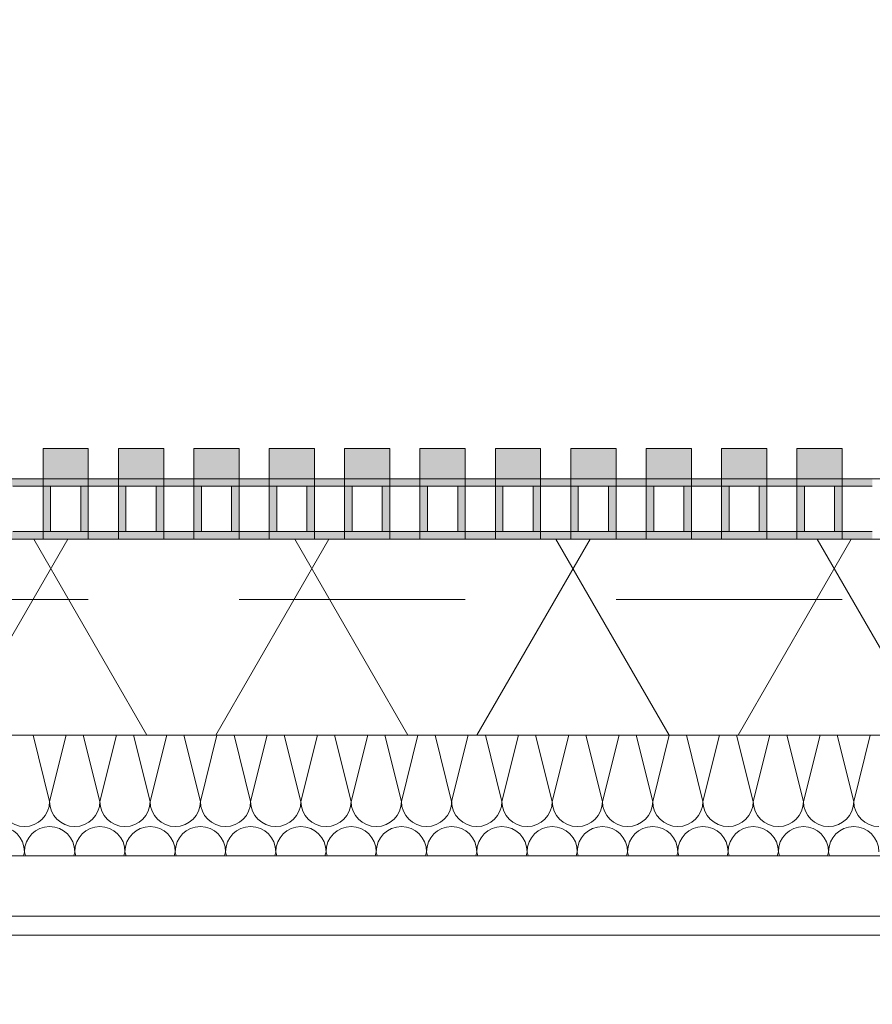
# Model space of a CAD drawing. Header units: metres. Extents: x -167 to 233, y -155 to 122.
# Tile 178 of 215: x 50.296 to 50.861, y 43.661 to 44.314. Entities that reach past the tile are written whole.
import ezdxf

# ---------------------------------------------------------------- set-up
doc = ezdxf.new("R2010")
doc.units = ezdxf.units.M
doc.header["$MEASUREMENT"] = 0
doc.linetypes.add('Strichlinie eng', pattern=[0.23, 0.15, -0.08])
for name, color, linetype in [('10 Wand außen', 7, 'Continuous'), ('20 Decke', 7, 'Continuous'), ('50 Sanitäreinrichtung', 7, 'Continuous'), ('94 Genehmigungsplanung Bemaßung', 7, 'Continuous')]:
    doc.layers.add(name, color=color, linetype=linetype)
doc.styles.add('ERSTELLTER_STIL_1', font='arial.ttf')
doc.dimstyles.new('ERSTELLTER_STIL__1', dxfattribs={"dimtxt": 0.25, "dimasz": 0.19, "dimexe": 0.18, "dimexo": 0.1, "dimgap": 0, "dimtad": 1, "dimtih": 1, "dimtoh": 1, "dimzin": 0, "dimdsep": 46, "dimtxsty": 'ERSTELLTER_STIL_1', "dimblk": 'ARROWHEAD_6', "dimblk1": 'ARROWHEAD_6', "dimblk2": 'ARROWHEAD_6', "dimcen": 0.09, "dimclrd": 7, "dimclre": 7, "dimclrt": 7, "dimazin": 0, "dimtfac": 1, "dimtdec": 4, "dimtmove": 0, "dimatfit": 3, "dimfxl": 1, "dimtolj": 1, "dimtzin": 0, "dimarcsym": 0})

# ---------------------------------------------------------------- blocks, each defined once
blk = doc.blocks.new('Rechteck Raster Kassetten Fassade - ACB')
at = {"layer": '50 Sanitäreinrichtung', "linetype": 'Continuous', "lineweight": 0, "true_color": 0x9e9e9e}
for points in [[(12.59, 0.17), (12.59, 0.19), (12.56, 0.19), (12.56, 0.17)], [(12.64, 0.17), (12.64, 0.19), (12.61, 0.19), (12.61, 0.17)], [(12.69, 0.17), (12.69, 0.19), (12.66, 0.19), (12.66, 0.17)], [(12.74, 0.17), (12.74, 0.19), (12.71, 0.19), (12.71, 0.17)], [(12.79, 0.17), (12.79, 0.19), (12.76, 0.19), (12.76, 0.17)], [(12.84, 0.17), (12.84, 0.19), (12.81, 0.19), (12.81, 0.17)], [(12.89, 0.17), (12.89, 0.19), (12.86, 0.19), (12.86, 0.17)], [(12.94, 0.17), (12.94, 0.19), (12.91, 0.19), (12.91, 0.17)], [(12.99, 0.17), (12.99, 0.19), (12.96, 0.19), (12.96, 0.17)], [(13.04, 0.17), (13.04, 0.19), (13.01, 0.19), (13.01, 0.17)], [(13.09, 0.17), (13.09, 0.19), (13.06, 0.19), (13.06, 0.17)], [(12.51, 0.13), (12.56, 0.13), (12.56, 0.135), (12.515, 0.135), (12.515, 0.165), (12.56, 0.165), (12.56, 0.17), (12.51, 0.17)], [(12.56, 0.13), (12.61, 0.13), (12.61, 0.135), (12.565, 0.135), (12.565, 0.165), (12.61, 0.165), (12.61, 0.17), (12.56, 0.17)], [(12.61, 0.13), (12.66, 0.13), (12.66, 0.135), (12.615, 0.135), (12.615, 0.165), (12.66, 0.165), (12.66, 0.17), (12.61, 0.17)], [(12.66, 0.13), (12.71, 0.13), (12.71, 0.135), (12.665, 0.135), (12.665, 0.165), (12.71, 0.165), (12.71, 0.17), (12.66, 0.17)], [(12.71, 0.13), (12.76, 0.13), (12.76, 0.135), (12.715, 0.135), (12.715, 0.165), (12.76, 0.165), (12.76, 0.17), (12.71, 0.17)], [(12.76, 0.13), (12.81, 0.13), (12.81, 0.135), (12.765, 0.135), (12.765, 0.165), (12.81, 0.165), (12.81, 0.17), (12.76, 0.17)], [(12.81, 0.13), (12.86, 0.13), (12.86, 0.135), (12.815, 0.135), (12.815, 0.165), (12.86, 0.165), (12.86, 0.17), (12.81, 0.17)], [(12.86, 0.13), (12.91, 0.13), (12.91, 0.135), (12.865, 0.135), (12.865, 0.165), (12.91, 0.165), (12.91, 0.17), (12.86, 0.17)], [(12.91, 0.13), (12.96, 0.13), (12.96, 0.135), (12.915, 0.135), (12.915, 0.165), (12.96, 0.165), (12.96, 0.17), (12.91, 0.17)], [(12.96, 0.13), (13.01, 0.13), (13.01, 0.135), (12.965, 0.135), (12.965, 0.165), (13.01, 0.165), (13.01, 0.17), (12.96, 0.17)], [(13.01, 0.13), (13.06, 0.13), (13.06, 0.135), (13.015, 0.135), (13.015, 0.165), (13.06, 0.165), (13.06, 0.17), (13.01, 0.17)], [(13.06, 0.13), (13.11, 0.13), (13.11, 0.135), (13.065, 0.135), (13.065, 0.165), (13.11, 0.165), (13.11, 0.17), (13.06, 0.17)], [(12.585, 0.165), (12.585, 0.135), (12.59, 0.135), (12.59, 0.165)], [(12.635, 0.165), (12.635, 0.135), (12.64, 0.135), (12.64, 0.165)], [(12.685, 0.165), (12.685, 0.135), (12.69, 0.135), (12.69, 0.165)], [(12.735, 0.165), (12.735, 0.135), (12.74, 0.135), (12.74, 0.165)], [(12.785, 0.165), (12.785, 0.135), (12.79, 0.135), (12.79, 0.165)], [(12.835, 0.165), (12.835, 0.135), (12.84, 0.135), (12.84, 0.165)], [(12.885, 0.165), (12.885, 0.135), (12.89, 0.135), (12.89, 0.165)], [(12.935, 0.165), (12.935, 0.135), (12.94, 0.135), (12.94, 0.165)], [(12.985, 0.165), (12.985, 0.135), (12.99, 0.135), (12.99, 0.165)], [(13.035, 0.165), (13.035, 0.135), (13.04, 0.135), (13.04, 0.165)], [(13.085, 0.165), (13.085, 0.135), (13.09, 0.135), (13.09, 0.165)]]:
    blk.add_hatch(color=253, dxfattribs=at).paths.add_polyline_path(points)
at = {"layer": '50 Sanitäreinrichtung', "linetype": 'Continuous', "lineweight": 18}
h = blk.add_hatch(dxfattribs=at)
h.set_pattern_fill('Dämmung__weich_0001', color=8, style=0, pattern_type=2)
h.set_pattern_definition([(60, (0, 0), (-0.1299038, 0.075), []), (120, (0, 0), (0.1299038, 0.075), [])])
h.paths.add_polyline_path([(0, 0), (20.25, 0), (20.38, 0.13), (0, 0.13)])
at = {"layer": '50 Sanitäreinrichtung', "color": 251, "linetype": 'Continuous', "lineweight": 18, "true_color": 0x5f5f5f}
for p, q in [((12.59, 0.19), (12.56, 0.19)), ((12.56, 0.19), (12.56, 0.17)), ((12.59, 0.19), (12.56, 0.19)), ((12.56, 0.19), (12.56, 0.17)), ((12.59, 0.19), (12.59, 0.17)), ((12.59, 0.19), (12.59, 0.17)), ((12.64, 0.19), (12.61, 0.19)), ((12.61, 0.19), (12.61, 0.17)), ((12.64, 0.19), (12.61, 0.19)), ((12.61, 0.19), (12.61, 0.17)), ((12.64, 0.19), (12.64, 0.17)), ((12.64, 0.19), (12.64, 0.17)), ((12.69, 0.19), (12.66, 0.19)), ((12.66, 0.19), (12.66, 0.17)), ((12.69, 0.19), (12.66, 0.19)), ((12.66, 0.19), (12.66, 0.17)), ((12.69, 0.19), (12.69, 0.17)), ((12.69, 0.19), (12.69, 0.17)), ((12.74, 0.19), (12.71, 0.19)), ((12.71, 0.19), (12.71, 0.17)), ((12.74, 0.19), (12.71, 0.19)), ((12.71, 0.19), (12.71, 0.17)), ((12.74, 0.19), (12.74, 0.17)), ((12.74, 0.19), (12.74, 0.17)), ((12.79, 0.19), (12.76, 0.19)), ((12.76, 0.19), (12.76, 0.17)), ((12.79, 0.19), (12.76, 0.19)), ((12.76, 0.19), (12.76, 0.17)), ((12.79, 0.19), (12.79, 0.17)), ((12.79, 0.19), (12.79, 0.17)), ((12.84, 0.19), (12.81, 0.19)), ((12.81, 0.19), (12.81, 0.17)), ((12.84, 0.19), (12.81, 0.19)), ((12.81, 0.19), (12.81, 0.17)), ((12.84, 0.19), (12.84, 0.17)), ((12.84, 0.19), (12.84, 0.17)), ((12.89, 0.19), (12.86, 0.19)), ((12.86, 0.19), (12.86, 0.17)), ((12.89, 0.19), (12.86, 0.19)), ((12.86, 0.19), (12.86, 0.17)), ((12.89, 0.19), (12.89, 0.17)), ((12.89, 0.19), (12.89, 0.17)), ((12.94, 0.19), (12.91, 0.19)), ((12.91, 0.19), (12.91, 0.17)), ((12.94, 0.19), (12.91, 0.19)), ((12.91, 0.19), (12.91, 0.17)), ((12.94, 0.19), (12.94, 0.17)), ((12.94, 0.19), (12.94, 0.17)), ((12.99, 0.19), (12.96, 0.19)), ((12.96, 0.19), (12.96, 0.17)), ((12.99, 0.19), (12.96, 0.19)), ((12.96, 0.19), (12.96, 0.17)), ((12.99, 0.19), (12.99, 0.17)), ((12.99, 0.19), (12.99, 0.17)), ((13.04, 0.19), (13.01, 0.19)), ((13.01, 0.19), (13.01, 0.17)), ((13.04, 0.19), (13.01, 0.19)), ((13.01, 0.19), (13.01, 0.17)), ((13.04, 0.19), (13.04, 0.17)), ((13.04, 0.19), (13.04, 0.17)), ((13.09, 0.19), (13.06, 0.19)), ((13.06, 0.19), (13.06, 0.17)), ((13.09, 0.19), (13.06, 0.19)), ((13.06, 0.19), (13.06, 0.17)), ((13.09, 0.19), (13.09, 0.17)), ((13.09, 0.19), (13.09, 0.17)), ((12.59, 0.17), (12.51, 0.17)), ((12.59, 0.17), (12.51, 0.17)), ((12.64, 0.17), (12.56, 0.17)), ((12.56, 0.17), (12.56, 0.165)), ((12.64, 0.17), (12.56, 0.17)), ((12.56, 0.17), (12.56, 0.165)), ((12.59, 0.17), (12.56, 0.17)), ((12.59, 0.17), (12.56, 0.17)), ((12.59, 0.17), (12.59, 0.165)), ((12.59, 0.17), (12.59, 0.165)), ((12.69, 0.17), (12.61, 0.17)), ((12.61, 0.17), (12.61, 0.165)), ((12.69, 0.17), (12.61, 0.17)), ((12.61, 0.17), (12.61, 0.165)), ((12.64, 0.17), (12.61, 0.17)), ((12.64, 0.17), (12.61, 0.17)), ((12.64, 0.17), (12.64, 0.165)), ((12.64, 0.17), (12.64, 0.165)), ((12.74, 0.17), (12.66, 0.17)), ((12.66, 0.17), (12.66, 0.165)), ((12.74, 0.17), (12.66, 0.17)), ((12.66, 0.17), (12.66, 0.165)), ((12.69, 0.17), (12.66, 0.17)), ((12.69, 0.17), (12.66, 0.17)), ((12.69, 0.17), (12.69, 0.165)), ((12.69, 0.17), (12.69, 0.165)), ((12.79, 0.17), (12.71, 0.17)), ((12.71, 0.17), (12.71, 0.165)), ((12.79, 0.17), (12.71, 0.17)), ((12.71, 0.17), (12.71, 0.165)), ((12.74, 0.17), (12.71, 0.17)), ((12.74, 0.17), (12.71, 0.17)), ((12.74, 0.17), (12.74, 0.165)), ((12.74, 0.17), (12.74, 0.165)), ((12.84, 0.17), (12.76, 0.17)), ((12.76, 0.17), (12.76, 0.165)), ((12.84, 0.17), (12.76, 0.17)), ((12.76, 0.17), (12.76, 0.165)), ((12.79, 0.17), (12.76, 0.17)), ((12.79, 0.17), (12.76, 0.17)), ((12.79, 0.17), (12.79, 0.165)), ((12.79, 0.17), (12.79, 0.165)), ((12.89, 0.17), (12.81, 0.17)), ((12.81, 0.17), (12.81, 0.165)), ((12.89, 0.17), (12.81, 0.17)), ((12.81, 0.17), (12.81, 0.165)), ((12.84, 0.17), (12.81, 0.17)), ((12.84, 0.17), (12.81, 0.17)), ((12.84, 0.17), (12.84, 0.165)), ((12.84, 0.17), (12.84, 0.165)), ((12.94, 0.17), (12.86, 0.17)), ((12.86, 0.17), (12.86, 0.165)), ((12.94, 0.17), (12.86, 0.17)), ((12.86, 0.17), (12.86, 0.165)), ((12.89, 0.17), (12.86, 0.17)), ((12.89, 0.17), (12.86, 0.17)), ((12.89, 0.17), (12.89, 0.165)), ((12.89, 0.17), (12.89, 0.165)), ((12.99, 0.17), (12.91, 0.17)), ((12.91, 0.17), (12.91, 0.165)), ((12.99, 0.17), (12.91, 0.17)), ((12.91, 0.17), (12.91, 0.165)), ((12.94, 0.17), (12.91, 0.17)), ((12.94, 0.17), (12.91, 0.17)), ((12.94, 0.17), (12.94, 0.165)), ((12.94, 0.17), (12.94, 0.165)), ((13.04, 0.17), (12.96, 0.17)), ((12.96, 0.17), (12.96, 0.165)), ((13.04, 0.17), (12.96, 0.17)), ((12.96, 0.17), (12.96, 0.165)), ((12.99, 0.17), (12.96, 0.17)), ((12.99, 0.17), (12.96, 0.17)), ((12.99, 0.17), (12.99, 0.165)), ((12.99, 0.17), (12.99, 0.165)), ((13.09, 0.17), (13.01, 0.17)), ((13.01, 0.17), (13.01, 0.165)), ((13.09, 0.17), (13.01, 0.17)), ((13.01, 0.17), (13.01, 0.165)), ((13.04, 0.17), (13.01, 0.17)), ((13.04, 0.17), (13.01, 0.17)), ((13.04, 0.17), (13.04, 0.165)), ((13.04, 0.17), (13.04, 0.165)), ((13.14, 0.17), (13.06, 0.17)), ((13.06, 0.17), (13.06, 0.165)), ((13.14, 0.17), (13.06, 0.17)), ((13.06, 0.17), (13.06, 0.165)), ((13.09, 0.17), (13.06, 0.17)), ((13.09, 0.17), (13.06, 0.17)), ((13.09, 0.17), (13.09, 0.165)), ((13.09, 0.17), (13.09, 0.165)), ((12.56, 0.165), (12.54, 0.165)), ((12.56, 0.165), (12.54, 0.165)), ((12.565, 0.165), (12.56, 0.165)), ((12.56, 0.165), (12.56, 0.135)), ((12.565, 0.165), (12.56, 0.165)), ((12.56, 0.165), (12.56, 0.135)), ((12.585, 0.165), (12.565, 0.165)), ((12.565, 0.165), (12.565, 0.135)), ((12.585, 0.165), (12.565, 0.165)), ((12.585, 0.165), (12.565, 0.165)), ((12.565, 0.165), (12.565, 0.135)), ((12.585, 0.165), (12.565, 0.165)), ((12.585, 0.165), (12.585, 0.135)), ((12.59, 0.165), (12.585, 0.165)), ((12.585, 0.165), (12.585, 0.135)), ((12.59, 0.165), (12.585, 0.165)), ((12.59, 0.165), (12.59, 0.135)), ((12.61, 0.165), (12.59, 0.165)), ((12.59, 0.165), (12.59, 0.135)), ((12.61, 0.165), (12.59, 0.165)), ((12.615, 0.165), (12.61, 0.165)), ((12.61, 0.165), (12.61, 0.135)), ((12.615, 0.165), (12.61, 0.165)), ((12.61, 0.165), (12.61, 0.135)), ((12.635, 0.165), (12.615, 0.165)), ((12.615, 0.165), (12.615, 0.135)), ((12.635, 0.165), (12.615, 0.165)), ((12.635, 0.165), (12.615, 0.165)), ((12.615, 0.165), (12.615, 0.135)), ((12.635, 0.165), (12.615, 0.165)), ((12.635, 0.165), (12.635, 0.135)), ((12.64, 0.165), (12.635, 0.165)), ((12.635, 0.165), (12.635, 0.135)), ((12.64, 0.165), (12.635, 0.165)), ((12.64, 0.165), (12.64, 0.135)), ((12.66, 0.165), (12.64, 0.165)), ((12.64, 0.165), (12.64, 0.135)), ((12.66, 0.165), (12.64, 0.165)), ((12.665, 0.165), (12.66, 0.165)), ((12.66, 0.165), (12.66, 0.135)), ((12.665, 0.165), (12.66, 0.165)), ((12.66, 0.165), (12.66, 0.135)), ((12.685, 0.165), (12.665, 0.165)), ((12.665, 0.165), (12.665, 0.135)), ((12.685, 0.165), (12.665, 0.165)), ((12.685, 0.165), (12.665, 0.165)), ((12.665, 0.165), (12.665, 0.135)), ((12.685, 0.165), (12.665, 0.165)), ((12.685, 0.165), (12.685, 0.135)), ((12.69, 0.165), (12.685, 0.165)), ((12.685, 0.165), (12.685, 0.135)), ((12.69, 0.165), (12.685, 0.165)), ((12.69, 0.165), (12.69, 0.135)), ((12.71, 0.165), (12.69, 0.165)), ((12.69, 0.165), (12.69, 0.135)), ((12.71, 0.165), (12.69, 0.165)), ((12.715, 0.165), (12.71, 0.165)), ((12.71, 0.165), (12.71, 0.135)), ((12.715, 0.165), (12.71, 0.165)), ((12.71, 0.165), (12.71, 0.135)), ((12.735, 0.165), (12.715, 0.165)), ((12.715, 0.165), (12.715, 0.135)), ((12.735, 0.165), (12.715, 0.165)), ((12.735, 0.165), (12.715, 0.165)), ((12.715, 0.165), (12.715, 0.135)), ((12.735, 0.165), (12.715, 0.165)), ((12.735, 0.165), (12.735, 0.135)), ((12.74, 0.165), (12.735, 0.165)), ((12.735, 0.165), (12.735, 0.135)), ((12.74, 0.165), (12.735, 0.165)), ((12.74, 0.165), (12.74, 0.135)), ((12.76, 0.165), (12.74, 0.165)), ((12.74, 0.165), (12.74, 0.135)), ((12.76, 0.165), (12.74, 0.165)), ((12.765, 0.165), (12.76, 0.165)), ((12.76, 0.165), (12.76, 0.135)), ((12.765, 0.165), (12.76, 0.165)), ((12.76, 0.165), (12.76, 0.135)), ((12.785, 0.165), (12.765, 0.165)), ((12.765, 0.165), (12.765, 0.135)), ((12.785, 0.165), (12.765, 0.165)), ((12.785, 0.165), (12.765, 0.165)), ((12.765, 0.165), (12.765, 0.135)), ((12.785, 0.165), (12.765, 0.165)), ((12.785, 0.165), (12.785, 0.135)), ((12.79, 0.165), (12.785, 0.165)), ((12.785, 0.165), (12.785, 0.135)), ((12.79, 0.165), (12.785, 0.165)), ((12.79, 0.165), (12.79, 0.135)), ((12.81, 0.165), (12.79, 0.165)), ((12.79, 0.165), (12.79, 0.135)), ((12.81, 0.165), (12.79, 0.165)), ((12.815, 0.165), (12.81, 0.165)), ((12.81, 0.165), (12.81, 0.135)), ((12.815, 0.165), (12.81, 0.165)), ((12.81, 0.165), (12.81, 0.135)), ((12.835, 0.165), (12.815, 0.165)), ((12.815, 0.165), (12.815, 0.135)), ((12.835, 0.165), (12.815, 0.165)), ((12.835, 0.165), (12.815, 0.165)), ((12.815, 0.165), (12.815, 0.135)), ((12.835, 0.165), (12.815, 0.165)), ((12.835, 0.165), (12.835, 0.135)), ((12.84, 0.165), (12.835, 0.165)), ((12.835, 0.165), (12.835, 0.135)), ((12.84, 0.165), (12.835, 0.165)), ((12.84, 0.165), (12.84, 0.135)), ((12.86, 0.165), (12.84, 0.165)), ((12.84, 0.165), (12.84, 0.135)), ((12.86, 0.165), (12.84, 0.165)), ((12.865, 0.165), (12.86, 0.165)), ((12.86, 0.165), (12.86, 0.135)), ((12.865, 0.165), (12.86, 0.165)), ((12.86, 0.165), (12.86, 0.135)), ((12.885, 0.165), (12.865, 0.165)), ((12.865, 0.165), (12.865, 0.135)), ((12.885, 0.165), (12.865, 0.165)), ((12.885, 0.165), (12.865, 0.165)), ((12.865, 0.165), (12.865, 0.135)), ((12.885, 0.165), (12.865, 0.165)), ((12.885, 0.165), (12.885, 0.135)), ((12.89, 0.165), (12.885, 0.165)), ((12.885, 0.165), (12.885, 0.135)), ((12.89, 0.165), (12.885, 0.165)), ((12.89, 0.165), (12.89, 0.135)), ((12.91, 0.165), (12.89, 0.165)), ((12.89, 0.165), (12.89, 0.135)), ((12.91, 0.165), (12.89, 0.165)), ((12.915, 0.165), (12.91, 0.165)), ((12.91, 0.165), (12.91, 0.135)), ((12.915, 0.165), (12.91, 0.165)), ((12.91, 0.165), (12.91, 0.135)), ((12.935, 0.165), (12.915, 0.165)), ((12.915, 0.165), (12.915, 0.135)), ((12.935, 0.165), (12.915, 0.165)), ((12.935, 0.165), (12.915, 0.165)), ((12.915, 0.165), (12.915, 0.135)), ((12.935, 0.165), (12.915, 0.165)), ((12.935, 0.165), (12.935, 0.135)), ((12.94, 0.165), (12.935, 0.165)), ((12.935, 0.165), (12.935, 0.135)), ((12.94, 0.165), (12.935, 0.165)), ((12.94, 0.165), (12.94, 0.135)), ((12.96, 0.165), (12.94, 0.165)), ((12.94, 0.165), (12.94, 0.135)), ((12.96, 0.165), (12.94, 0.165)), ((12.965, 0.165), (12.96, 0.165)), ((12.96, 0.165), (12.96, 0.135)), ((12.965, 0.165), (12.96, 0.165)), ((12.96, 0.165), (12.96, 0.135)), ((12.985, 0.165), (12.965, 0.165)), ((12.965, 0.165), (12.965, 0.135)), ((12.985, 0.165), (12.965, 0.165)), ((12.985, 0.165), (12.965, 0.165)), ((12.965, 0.165), (12.965, 0.135)), ((12.985, 0.165), (12.965, 0.165)), ((12.985, 0.165), (12.985, 0.135)), ((12.99, 0.165), (12.985, 0.165)), ((12.985, 0.165), (12.985, 0.135)), ((12.99, 0.165), (12.985, 0.165)), ((12.99, 0.165), (12.99, 0.135)), ((13.01, 0.165), (12.99, 0.165)), ((12.99, 0.165), (12.99, 0.135)), ((13.01, 0.165), (12.99, 0.165)), ((13.015, 0.165), (13.01, 0.165)), ((13.01, 0.165), (13.01, 0.135)), ((13.015, 0.165), (13.01, 0.165)), ((13.01, 0.165), (13.01, 0.135)), ((13.035, 0.165), (13.015, 0.165)), ((13.015, 0.165), (13.015, 0.135)), ((13.035, 0.165), (13.015, 0.165)), ((13.035, 0.165), (13.015, 0.165)), ((13.015, 0.165), (13.015, 0.135)), ((13.035, 0.165), (13.015, 0.165)), ((13.035, 0.165), (13.035, 0.135)), ((13.04, 0.165), (13.035, 0.165)), ((13.035, 0.165), (13.035, 0.135)), ((13.04, 0.165), (13.035, 0.165)), ((13.04, 0.165), (13.04, 0.135)), ((13.06, 0.165), (13.04, 0.165)), ((13.04, 0.165), (13.04, 0.135)), ((13.06, 0.165), (13.04, 0.165)), ((13.065, 0.165), (13.06, 0.165)), ((13.06, 0.165), (13.06, 0.135)), ((13.065, 0.165), (13.06, 0.165)), ((13.06, 0.165), (13.06, 0.135)), ((13.085, 0.165), (13.065, 0.165)), ((13.065, 0.165), (13.065, 0.135)), ((13.085, 0.165), (13.065, 0.165)), ((13.085, 0.165), (13.065, 0.165)), ((13.065, 0.165), (13.065, 0.135)), ((13.085, 0.165), (13.065, 0.165)), ((13.085, 0.165), (13.085, 0.135)), ((13.09, 0.165), (13.085, 0.165)), ((13.085, 0.165), (13.085, 0.135)), ((13.09, 0.165), (13.085, 0.165)), ((13.09, 0.165), (13.09, 0.135)), ((13.11, 0.165), (13.09, 0.165)), ((13.09, 0.165), (13.09, 0.135)), ((13.11, 0.165), (13.09, 0.165)), ((12.56, 0.135), (12.54, 0.135)), ((12.56, 0.135), (12.54, 0.135)), ((12.565, 0.135), (12.56, 0.135)), ((12.56, 0.135), (12.56, 0.13)), ((12.565, 0.135), (12.56, 0.135)), ((12.56, 0.135), (12.56, 0.13)), ((12.585, 0.135), (12.565, 0.135)), ((12.585, 0.135), (12.565, 0.135)), ((12.585, 0.135), (12.565, 0.135)), ((12.585, 0.135), (12.565, 0.135)), ((12.59, 0.135), (12.585, 0.135)), ((12.59, 0.135), (12.585, 0.135)), ((12.59, 0.135), (12.59, 0.13)), ((12.61, 0.135), (12.59, 0.135)), ((12.59, 0.135), (12.59, 0.13)), ((12.61, 0.135), (12.59, 0.135)), ((12.615, 0.135), (12.61, 0.135)), ((12.61, 0.135), (12.61, 0.13)), ((12.615, 0.135), (12.61, 0.135)), ((12.61, 0.135), (12.61, 0.13)), ((12.635, 0.135), (12.615, 0.135)), ((12.635, 0.135), (12.615, 0.135)), ((12.635, 0.135), (12.615, 0.135)), ((12.635, 0.135), (12.615, 0.135)), ((12.64, 0.135), (12.635, 0.135)), ((12.64, 0.135), (12.635, 0.135)), ((12.64, 0.135), (12.64, 0.13)), ((12.66, 0.135), (12.64, 0.135)), ((12.64, 0.135), (12.64, 0.13)), ((12.66, 0.135), (12.64, 0.135)), ((12.665, 0.135), (12.66, 0.135)), ((12.66, 0.135), (12.66, 0.13)), ((12.665, 0.135), (12.66, 0.135)), ((12.66, 0.135), (12.66, 0.13)), ((12.685, 0.135), (12.665, 0.135)), ((12.685, 0.135), (12.665, 0.135)), ((12.685, 0.135), (12.665, 0.135)), ((12.685, 0.135), (12.665, 0.135)), ((12.69, 0.135), (12.685, 0.135)), ((12.69, 0.135), (12.685, 0.135)), ((12.69, 0.135), (12.69, 0.13)), ((12.71, 0.135), (12.69, 0.135)), ((12.69, 0.135), (12.69, 0.13)), ((12.71, 0.135), (12.69, 0.135)), ((12.715, 0.135), (12.71, 0.135)), ((12.71, 0.135), (12.71, 0.13)), ((12.715, 0.135), (12.71, 0.135)), ((12.71, 0.135), (12.71, 0.13)), ((12.735, 0.135), (12.715, 0.135)), ((12.735, 0.135), (12.715, 0.135)), ((12.735, 0.135), (12.715, 0.135)), ((12.735, 0.135), (12.715, 0.135)), ((12.74, 0.135), (12.735, 0.135)), ((12.74, 0.135), (12.735, 0.135)), ((12.74, 0.135), (12.74, 0.13)), ((12.76, 0.135), (12.74, 0.135)), ((12.74, 0.135), (12.74, 0.13)), ((12.76, 0.135), (12.74, 0.135)), ((12.765, 0.135), (12.76, 0.135)), ((12.76, 0.135), (12.76, 0.13)), ((12.765, 0.135), (12.76, 0.135)), ((12.76, 0.135), (12.76, 0.13)), ((12.785, 0.135), (12.765, 0.135)), ((12.785, 0.135), (12.765, 0.135)), ((12.785, 0.135), (12.765, 0.135)), ((12.785, 0.135), (12.765, 0.135)), ((12.79, 0.135), (12.785, 0.135)), ((12.79, 0.135), (12.785, 0.135)), ((12.79, 0.135), (12.79, 0.13)), ((12.81, 0.135), (12.79, 0.135)), ((12.79, 0.135), (12.79, 0.13)), ((12.81, 0.135), (12.79, 0.135)), ((12.815, 0.135), (12.81, 0.135)), ((12.81, 0.135), (12.81, 0.13)), ((12.815, 0.135), (12.81, 0.135)), ((12.81, 0.135), (12.81, 0.13)), ((12.835, 0.135), (12.815, 0.135)), ((12.835, 0.135), (12.815, 0.135)), ((12.835, 0.135), (12.815, 0.135)), ((12.835, 0.135), (12.815, 0.135)), ((12.84, 0.135), (12.835, 0.135)), ((12.84, 0.135), (12.835, 0.135)), ((12.84, 0.135), (12.84, 0.13)), ((12.86, 0.135), (12.84, 0.135)), ((12.84, 0.135), (12.84, 0.13)), ((12.86, 0.135), (12.84, 0.135)), ((12.865, 0.135), (12.86, 0.135)), ((12.86, 0.135), (12.86, 0.13)), ((12.865, 0.135), (12.86, 0.135)), ((12.86, 0.135), (12.86, 0.13)), ((12.885, 0.135), (12.865, 0.135)), ((12.885, 0.135), (12.865, 0.135)), ((12.885, 0.135), (12.865, 0.135)), ((12.885, 0.135), (12.865, 0.135)), ((12.89, 0.135), (12.885, 0.135)), ((12.89, 0.135), (12.885, 0.135)), ((12.89, 0.135), (12.89, 0.13)), ((12.91, 0.135), (12.89, 0.135)), ((12.89, 0.135), (12.89, 0.13)), ((12.91, 0.135), (12.89, 0.135)), ((12.915, 0.135), (12.91, 0.135)), ((12.91, 0.135), (12.91, 0.13)), ((12.915, 0.135), (12.91, 0.135)), ((12.91, 0.135), (12.91, 0.13)), ((12.935, 0.135), (12.915, 0.135)), ((12.935, 0.135), (12.915, 0.135)), ((12.935, 0.135), (12.915, 0.135)), ((12.935, 0.135), (12.915, 0.135)), ((12.94, 0.135), (12.935, 0.135)), ((12.94, 0.135), (12.935, 0.135)), ((12.94, 0.135), (12.94, 0.13)), ((12.96, 0.135), (12.94, 0.135)), ((12.94, 0.135), (12.94, 0.13)), ((12.96, 0.135), (12.94, 0.135)), ((12.965, 0.135), (12.96, 0.135)), ((12.96, 0.135), (12.96, 0.13)), ((12.965, 0.135), (12.96, 0.135)), ((12.96, 0.135), (12.96, 0.13)), ((12.985, 0.135), (12.965, 0.135)), ((12.985, 0.135), (12.965, 0.135)), ((12.985, 0.135), (12.965, 0.135)), ((12.985, 0.135), (12.965, 0.135)), ((12.99, 0.135), (12.985, 0.135)), ((12.99, 0.135), (12.985, 0.135)), ((12.99, 0.135), (12.99, 0.13)), ((13.01, 0.135), (12.99, 0.135)), ((12.99, 0.135), (12.99, 0.13)), ((13.01, 0.135), (12.99, 0.135)), ((13.015, 0.135), (13.01, 0.135)), ((13.01, 0.135), (13.01, 0.13)), ((13.015, 0.135), (13.01, 0.135)), ((13.01, 0.135), (13.01, 0.13)), ((13.035, 0.135), (13.015, 0.135)), ((13.035, 0.135), (13.015, 0.135)), ((13.035, 0.135), (13.015, 0.135)), ((13.035, 0.135), (13.015, 0.135)), ((13.04, 0.135), (13.035, 0.135)), ((13.04, 0.135), (13.035, 0.135)), ((13.04, 0.135), (13.04, 0.13)), ((13.06, 0.135), (13.04, 0.135)), ((13.04, 0.135), (13.04, 0.13)), ((13.06, 0.135), (13.04, 0.135)), ((13.065, 0.135), (13.06, 0.135)), ((13.06, 0.135), (13.06, 0.13)), ((13.065, 0.135), (13.06, 0.135)), ((13.06, 0.135), (13.06, 0.13)), ((13.085, 0.135), (13.065, 0.135)), ((13.085, 0.135), (13.065, 0.135)), ((13.085, 0.135), (13.065, 0.135)), ((13.085, 0.135), (13.065, 0.135)), ((13.09, 0.135), (13.085, 0.135)), ((13.09, 0.135), (13.085, 0.135)), ((13.09, 0.135), (13.09, 0.13)), ((13.11, 0.135), (13.09, 0.135)), ((13.09, 0.135), (13.09, 0.13)), ((13.11, 0.135), (13.09, 0.135)), ((20.38, 0.13), (0, 0.13)), ((12.59, 0.13), (12.51, 0.13)), ((12.59, 0.13), (12.51, 0.13)), ((12.64, 0.13), (12.56, 0.13)), ((12.64, 0.13), (12.56, 0.13)), ((12.69, 0.13), (12.61, 0.13)), ((12.69, 0.13), (12.61, 0.13)), ((12.74, 0.13), (12.66, 0.13)), ((12.74, 0.13), (12.66, 0.13)), ((12.79, 0.13), (12.71, 0.13)), ((12.79, 0.13), (12.71, 0.13)), ((12.84, 0.13), (12.76, 0.13)), ((12.84, 0.13), (12.76, 0.13)), ((12.89, 0.13), (12.81, 0.13)), ((12.89, 0.13), (12.81, 0.13)), ((12.94, 0.13), (12.86, 0.13)), ((12.94, 0.13), (12.86, 0.13)), ((12.99, 0.13), (12.91, 0.13)), ((12.99, 0.13), (12.91, 0.13)), ((13.04, 0.13), (12.96, 0.13)), ((13.04, 0.13), (12.96, 0.13)), ((13.09, 0.13), (13.01, 0.13)), ((13.09, 0.13), (13.01, 0.13)), ((13.14, 0.13), (13.06, 0.13)), ((13.14, 0.13), (13.06, 0.13)), ((0, 0), (20.25, 0))]:
    blk.add_line(p, q, dxfattribs=at)
at = {"layer": '50 Sanitäreinrichtung', "color": 251, "linetype": 'Strichlinie eng', "lineweight": 18, "true_color": 0x5f5f5f}
blk.add_line((20.34, 0.09), (0, 0.09), dxfattribs=at)
blk = doc.blocks.new('*X41', base_point=(27236.13209, 33357.27905))
at = {"layer": '10 Wand außen', "color": 8, "linetype": 'Continuous', "lineweight": 18}
for p, q in [((50.30444, 43.83968), (50.31543, 43.79572)), ((50.32642, 43.83968), (50.31543, 43.79572)), ((50.33777, 43.83968), (50.34876, 43.79572)), ((50.35975, 43.83968), (50.34876, 43.79572)), ((50.3711, 43.83968), (50.38209, 43.79572)), ((50.39308, 43.83968), (50.38209, 43.79572)), ((50.40444, 43.83968), (50.41543, 43.79572)), ((50.42642, 43.83968), (50.41543, 43.79572)), ((50.43777, 43.83968), (50.44876, 43.79572)), ((50.45975, 43.83968), (50.44876, 43.79572)), ((50.4711, 43.83968), (50.48209, 43.79572)), ((50.49308, 43.83968), (50.48209, 43.79572)), ((50.50444, 43.83968), (50.51543, 43.79572)), ((50.52642, 43.83968), (50.51543, 43.79572)), ((50.53777, 43.83968), (50.54876, 43.79572)), ((50.55975, 43.83968), (50.54876, 43.79572)), ((50.5711, 43.83968), (50.58209, 43.79572)), ((50.59308, 43.83968), (50.58209, 43.79572)), ((50.60444, 43.83968), (50.61543, 43.79572)), ((50.62642, 43.83968), (50.61543, 43.79572)), ((50.63777, 43.83968), (50.64876, 43.79572)), ((50.65975, 43.83968), (50.64876, 43.79572)), ((50.6711, 43.83968), (50.68209, 43.79572)), ((50.69308, 43.83968), (50.68209, 43.79572)), ((50.70444, 43.83968), (50.71543, 43.79572)), ((50.72642, 43.83968), (50.71543, 43.79572)), ((50.73777, 43.83968), (50.74876, 43.79572)), ((50.75975, 43.83968), (50.74876, 43.79572)), ((50.7711, 43.83968), (50.78209, 43.79572)), ((50.79308, 43.83968), (50.78209, 43.79572)), ((50.80444, 43.83968), (50.81543, 43.79572)), ((50.82642, 43.83968), (50.81543, 43.79572)), ((50.83777, 43.83968), (50.84876, 43.79572)), ((50.85975, 43.83968), (50.84876, 43.79572)), ((50.29876, 43.76238), (50.29808, 43.75968)), ((50.29876, 43.76238), (50.29944, 43.75968)), ((50.33209, 43.76238), (50.33142, 43.75968)), ((50.33209, 43.76238), (50.33277, 43.75968)), ((50.36543, 43.76238), (50.36475, 43.75968)), ((50.36543, 43.76238), (50.3661, 43.75968)), ((50.39876, 43.76238), (50.39808, 43.75968)), ((50.39876, 43.76238), (50.39944, 43.75968)), ((50.43209, 43.76238), (50.43142, 43.75968)), ((50.43209, 43.76238), (50.43277, 43.75968)), ((50.46543, 43.76238), (50.46475, 43.75968)), ((50.46543, 43.76238), (50.4661, 43.75968)), ((50.49876, 43.76238), (50.49808, 43.75968)), ((50.49876, 43.76238), (50.49944, 43.75968)), ((50.53209, 43.76238), (50.53142, 43.75968)), ((50.53209, 43.76238), (50.53277, 43.75968)), ((50.56543, 43.76238), (50.56475, 43.75968)), ((50.56543, 43.76238), (50.5661, 43.75968)), ((50.59876, 43.76238), (50.59808, 43.75968)), ((50.59876, 43.76238), (50.59944, 43.75968)), ((50.63209, 43.76238), (50.63142, 43.75968)), ((50.63209, 43.76238), (50.63277, 43.75968)), ((50.66543, 43.76238), (50.66475, 43.75968)), ((50.66543, 43.76238), (50.6661, 43.75968)), ((50.69876, 43.76238), (50.69808, 43.75968)), ((50.69876, 43.76238), (50.69944, 43.75968)), ((50.73209, 43.76238), (50.73142, 43.75968)), ((50.73209, 43.76238), (50.73277, 43.75968)), ((50.76543, 43.76238), (50.76475, 43.75968)), ((50.76543, 43.76238), (50.7661, 43.75968)), ((50.79876, 43.76238), (50.79808, 43.75968)), ((50.79876, 43.76238), (50.79944, 43.75968)), ((50.83209, 43.76238), (50.83142, 43.75968)), ((50.83209, 43.76238), (50.83277, 43.75968))]:
    blk.add_line(p, q, dxfattribs=at)
for centre, start, end in [((50.29876, 43.79572), 180, 270), ((50.29876, 43.79572), 270, 0), ((50.33209, 43.79572), 180, 270), ((50.33209, 43.79572), 270, 0), ((50.36543, 43.79572), 180, 270), ((50.36543, 43.79572), 270, 0), ((50.39876, 43.79572), 180, 270), ((50.39876, 43.79572), 270, 0), ((50.43209, 43.79572), 180, 270), ((50.43209, 43.79572), 270, 0), ((50.46543, 43.79572), 180, 270), ((50.46543, 43.79572), 270, 0), ((50.49876, 43.79572), 180, 270), ((50.49876, 43.79572), 270, 0), ((50.53209, 43.79572), 180, 270), ((50.53209, 43.79572), 270, 0), ((50.56543, 43.79572), 180, 270), ((50.56543, 43.79572), 270, 0), ((50.59876, 43.79572), 180, 270), ((50.59876, 43.79572), 270, 0), ((50.63209, 43.79572), 180, 270), ((50.63209, 43.79572), 270, 0), ((50.66543, 43.79572), 180, 270), ((50.66543, 43.79572), 270, 0), ((50.69876, 43.79572), 180, 270), ((50.69876, 43.79572), 270, 0), ((50.73209, 43.79572), 180, 270), ((50.73209, 43.79572), 270, 0), ((50.76543, 43.79572), 180, 270), ((50.76543, 43.79572), 270, 0), ((50.79876, 43.79572), 180, 270), ((50.79876, 43.79572), 270, 0), ((50.83209, 43.79572), 180, 270), ((50.83209, 43.79572), 270, 0), ((50.86543, 43.79572), 180, 270), ((50.28209, 43.76238), 0, 90), ((50.31543, 43.76238), 90, 180), ((50.31543, 43.76238), 0, 90), ((50.34876, 43.76238), 90, 180), ((50.34876, 43.76238), 0, 90), ((50.38209, 43.76238), 90, 180), ((50.38209, 43.76238), 0, 90), ((50.41543, 43.76238), 90, 180), ((50.41543, 43.76238), 0, 90), ((50.44876, 43.76238), 90, 180), ((50.44876, 43.76238), 0, 90), ((50.48209, 43.76238), 90, 180), ((50.48209, 43.76238), 0, 90), ((50.51543, 43.76238), 90, 180), ((50.51543, 43.76238), 0, 90), ((50.54876, 43.76238), 90, 180), ((50.54876, 43.76238), 0, 90), ((50.58209, 43.76238), 90, 180), ((50.58209, 43.76238), 0, 90), ((50.61543, 43.76238), 90, 180), ((50.61543, 43.76238), 0, 90), ((50.64876, 43.76238), 90, 180), ((50.64876, 43.76238), 0, 90), ((50.68209, 43.76238), 90, 180), ((50.68209, 43.76238), 0, 90), ((50.71543, 43.76238), 90, 180), ((50.71543, 43.76238), 0, 90), ((50.74876, 43.76238), 90, 180), ((50.74876, 43.76238), 0, 90), ((50.78209, 43.76238), 90, 180), ((50.78209, 43.76238), 0, 90), ((50.81543, 43.76238), 90, 180), ((50.81543, 43.76238), 0, 90), ((50.84876, 43.76238), 90, 180), ((50.84876, 43.76238), 0, 90)]:
    blk.add_arc(centre, 0.01667, start, end, dxfattribs=at)
blk = doc.blocks.new('*D233', base_point=(27236.13209, 33357.27905))
at = {"layer": '94 Genehmigungsplanung Bemaßung', "color": 7, "linetype": 'Continuous', "lineweight": 13}
for p, q in [((17.34109, 46.96218), (17.34109, 47.33718)), ((58.16249, 46.96218), (58.16249, 47.33718)), ((17.44109, 47.24968), (17.24109, 47.04968)), ((58.06249, 47.04968), (58.26249, 47.24968)), ((17.19109, 47.14968), (17.34109, 47.14968)), ((17.34109, 47.14968), (58.16249, 47.14968)), ((58.16249, 47.14968), (58.31249, 47.14968))]:
    blk.add_line(p, q, dxfattribs=at)
at = {"layer": '94 Genehmigungsplanung Bemaßung', "color": 7, "lineweight": 13, "insert": (37.3228, 47.19968), "char_height": 0.25, "attachment_point": 7, "style": 'ERSTELLTER_STIL_1'}
blk.add_mtext('\\A1;{\\pql;\\fArial|b0|i0|c0|p0;\\W1.000000;40,82}', dxfattribs=at)
blk = doc.blocks.new('ARROWHEAD_6')
at = {"color": 0, "linetype": 'Continuous', "lineweight": 0}
for p, q in [((-0.5, -0.5), (0.5, 0.5)), ((0, 0), (-1, 0))]:
    blk.add_line(p, q, dxfattribs=at)
blk = doc.blocks.new('*D257', base_point=(27236.13209, 33357.27905))
at = {"layer": '94 Genehmigungsplanung Bemaßung', "color": 7, "linetype": 'Continuous', "lineweight": 13}
for p, q in [((17.50109, 45.65596), (17.50109, 46.03096)), ((58.00249, 45.65596), (58.00249, 46.03096)), ((17.60109, 45.94346), (17.40109, 45.74346)), ((57.90249, 45.74346), (58.10249, 45.94346)), ((17.50109, 45.84346), (58.00249, 45.84346))]:
    blk.add_line(p, q, dxfattribs=at)
at = {"layer": '94 Genehmigungsplanung Bemaßung', "color": 7, "lineweight": 13, "char_height": 0.25, "attachment_point": 7, "style": 'ERSTELLTER_STIL_1'}
for s, insert in [('\\A1;{\\pql;\\fArial|b0|i0|c0|p0;\\W1.000000;40,50}', (37.13212, 45.89346)), ('\\A1;{\\pql;\\fArial|b0|i0|c0|p0;\\W1.000000;16}', (57.52113, 45.89346))]:
    blk.add_mtext(s, dxfattribs=dict(at, insert=insert))

msp = doc.modelspace()

# ---------------------------------------------------------------- hatches: boundary and pattern name
at = {"layer": '10 Wand außen', "linetype": 'Continuous', "lineweight": 13, "true_color": 0x000100}
h = msp.add_hatch(dxfattribs=at)
h.set_pattern_fill('Holz__Vollholz__Längshol_AA', color=98, style=0, pattern_type=2)
h.set_pattern_definition([(5, (27236.13209, 33357.27905), (-0.00784401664, 0.08965752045), [])])
h.paths.add_polyline_path([(48.00109, 43.71968), (52.50109, 43.71968), (52.50109, 43.75968), (48.00109, 43.75968)])
h = msp.add_hatch(dxfattribs=at)
h.set_pattern_fill('Gipskarton_0001', color=98, style=0, pattern_type=2)
h.set_pattern_definition([(0, (27236.132094, 33357.27905), (0, 0.075), [0, -0.075])])
h.paths.add_polyline_path([(48.00109, 43.70718), (52.50109, 43.70718), (52.50109, 43.71968), (48.00109, 43.71968)])

# ---------------------------------------------------------------- linework, layer by layer
at = {"layer": '10 Wand außen', "color": 7, "linetype": 'Continuous', "lineweight": 18}
for p, q in [((48.00109, 43.75968), (52.50109, 43.75968)), ((48.00109, 43.71968), (52.50109, 43.71968))]:
    msp.add_line(p, q, dxfattribs=at)
at = {"layer": '10 Wand außen', "color": 7, "linetype": 'Continuous', "lineweight": 18, "flags": 128}
for points in [[(52.50109, 43.83968), (48.00109, 43.83968)], [(48.00109, 43.70718), (52.50109, 43.70718)]]:
    msp.add_lwpolyline(points, dxfattribs=at)
at = {"layer": '20 Decke', "color": 7, "linetype": 'Continuous', "lineweight": 13, "flags": 128}
msp.add_lwpolyline([(38.10109, 43.83968), (38.10109, 28.33968), (38.24109, 28.33968), (42.50109, 28.33968), (42.50109, 28.83968), (43.00109, 28.83968), (43.00109, 28.33968), (47.50109, 28.33968), (47.50109, 28.83968), (48.00109, 28.83968), (48.00109, 28.47218), (52.50249, 28.47218), (52.50249, 28.83968), (53.00249, 28.83968), (53.00249, 28.33968), (57.50249, 28.33968), (57.50249, 28.83968), (58.00249, 28.83968), (58.00249, 43.83968), (47.50109, 43.83968), (43.00109, 43.83968), (43.00109, 43.33968), (42.50109, 43.33968), (42.50109, 43.83968)], close=True, dxfattribs=at)

# ---------------------------------------------------------------- block references
at = {"layer": '10 Wand außen', "color": 7, "lineweight": 35}
msp.add_blockref('*X41', (27236.13209, 33357.27905), dxfattribs=at)
at = {"layer": '50 Sanitäreinrichtung', "color": 251, "linetype": 'Continuous', "lineweight": 18, "true_color": 0x5f5f5f}
msp.add_blockref('Rechteck Raster Kassetten Fassade - ACB', (37.75109, 43.83968), dxfattribs=at)

# ---------------------------------------------------------------- dimensions: what is measured, and where the dimension line sits
at = {"layer": '94 Genehmigungsplanung Bemaßung', "color": 7, "linetype": 'Continuous', "lineweight": 13}
for base, p1, p2, picture, middle in [((58.16249, 47.14968), (17.34109, 43.99968), (58.16249, 43.99968), '*D233', (37.74157, 47.32468)), ((58.00249, 45.84346), (17.50109, 43.83968), (58.00249, 43.83968), '*D257', (37.55089, 46.01846))]:
    dim = msp.add_linear_dim(base=base, p1=p1, p2=p2, dimstyle='ERSTELLTER_STIL__1', dxfattribs=at)
    dim.commit()
    dim.dimension.update_dxf_attribs({"geometry": picture, "text_midpoint": middle, "dimtype": 160})

doc.saveas('drawing.dxf')
